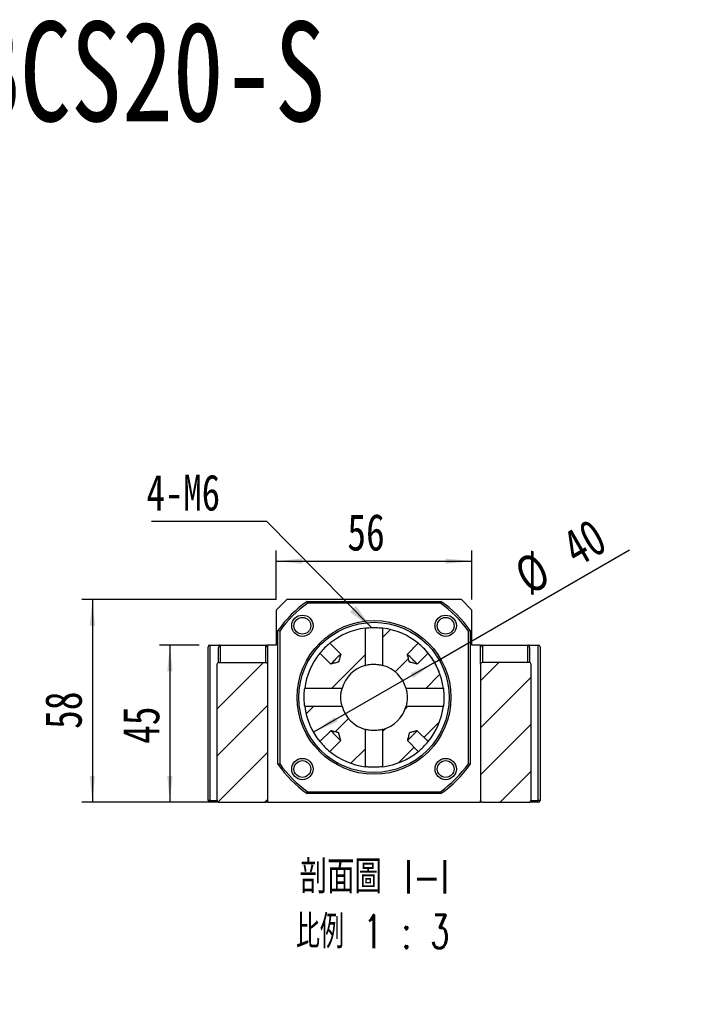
# Model space of a CAD drawing. Header units: millimetres. Extents: x 40 to 276, y 14 to 196.
# Tile 5 of 6: x 125 to 189, y 102 to 196. Entities that reach past the tile are written whole.
import ezdxf

# ---------------------------------------------------------------- set-up
doc = ezdxf.new("R2010")
doc.units = ezdxf.units.MM
doc.layers.add('FORMAT', color=7, linetype='Continuous')
doc.styles.add('SLDTEXTSTYLE0', font='TXT', dxfattribs={"width": 0.75})
doc.styles.add('SLDTEXTSTYLE1', font='TXT', dxfattribs={"width": 0.75, "bigfont": 'bigfont'})
doc.styles.add('SLDTEXTSTYLE3', font='TXT', dxfattribs={"width": 0.666667})
doc.styles.add('SLDTEXTSTYLE4', font='TXT', dxfattribs={"width": 0.65625, "bigfont": 'bigfont'})
doc.dimstyles.new('SLDDIMSTYLE2', dxfattribs={"dimtxt": 3.5, "dimasz": 2.5, "dimexe": 0, "dimexo": 0.0625, "dimgap": 0.875, "dimtad": 1, "dimlfac": 3, "dimrnd": 1e-09, "dimzin": 12, "dimdsep": 46, "dimtxsty": 'SLDTEXTSTYLE0', "dimsah": 1, "dimcen": 0.09, "dimadec": 0, "dimazin": 3, "dimtfac": 1, "dimtofl": 0, "dimtmove": 0, "dimatfit": 3, "dimfxl": 1, "dimfrac": 2, "dimtolj": 1, "dimtzin": 12, "dimarcsym": 0})
doc.dimstyles.new('SLDDIMSTYLE4', dxfattribs={"dimtxt": 0.18, "dimasz": 2.5, "dimexe": 0, "dimexo": 0.0625, "dimgap": 0, "dimtad": 0, "dimtih": 1, "dimtoh": 1, "dimdec": 0, "dimrnd": 1e-09, "dimzin": 0, "dimdsep": 46, "dimtxsty": 'Standard', "dimsah": 1, "dimcen": 0.09, "dimadec": 0, "dimazin": 0, "dimtfac": 2.5, "dimtdec": 0, "dimtofl": 0, "dimtmove": 0, "dimatfit": 3, "dimfxl": 1, "dimfrac": 2, "dimtolj": 1, "dimtzin": 0, "dimarcsym": 0})
doc.dimstyles.new('SLDDIMSTYLE6', dxfattribs={"dimtxt": 3.5, "dimasz": 2.5, "dimexe": 0, "dimexo": 0.0625, "dimgap": 0.875, "dimtad": 1, "dimlfac": 3, "dimrnd": 1e-09, "dimzin": 12, "dimdsep": 46, "dimtxsty": 'SLDTEXTSTYLE0', "dimsah": 1, "dimcen": 0, "dimadec": 0, "dimazin": 3, "dimtfac": 1, "dimtmove": 0, "dimatfit": 3, "dimfxl": 1, "dimfrac": 2, "dimtolj": 1, "dimtzin": 12, "dimarcsym": 0})

# ---------------------------------------------------------------- blocks, each defined once
blk = doc.blocks.new('SW_SYMBOL_HOLE_DIAM')
at = {"layer": 'FORMAT', "color": 0}
blk.add_line((300, 0), (700, 1000), dxfattribs=at)
blk.add_circle((500, 500), 350, dxfattribs=at)
blk = doc.blocks.new('SW_SYMBOL_HOLE_SPOT')
at = {"layer": 'FORMAT', "color": 0}
for p, q in [((0, 875), (0, 75)), ((1600, 75), (1600, 875)), ((0, 75), (1600, 75))]:
    blk.add_line(p, q, dxfattribs=at)
blk = doc.blocks.new('SW_NOTE_0')
at = {"layer": 'FORMAT', "color": 0}
blk.add_line((45.484, 0), (0, 0), dxfattribs=at)
at = {"layer": 'FORMAT', "color": 0, "xscale": 0.0043935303, "yscale": 0.0043935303, "zscale": 0.0043935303}
for name, p in [('SW_SYMBOL_HOLE_DIAM', (5.809, 0.582)), ('SW_SYMBOL_HOLE_DIAM', (35.814, 0.582)), ('SW_SYMBOL_HOLE_SPOT', (26.523, 0.582))]:
    blk.add_blockref(name, p, dxfattribs=at)
at = {"layer": 'FORMAT', "color": 0, "attachment_point": 1}
for s, insert, char_height, style in [('11\\M+18AD1\\M+190FA', (11.001, 4.539), 3.43958, 'SLDTEXTSTYLE1'), ('4 -', (0.477, 4.539), 3.4396, 'SLDTEXTSTYLE3'), ('17', (41.006, 4.539), 3.4396, 'SLDTEXTSTYLE0')]:
    blk.add_mtext(s, dxfattribs=dict(at, insert=insert, char_height=char_height, style=style))
blk = doc.blocks.new('_D_7')
at = {"layer": 'FORMAT', "color": 7}
for q in [(183.499, 145.849), (153.354, 128.445)]:
    blk.add_line((164.901, 135.112), q, dxfattribs=at)
blk.add_arc((159.127, 131.778), 6.667, 21.46923, 42.2053, dxfattribs=at)
for points in [[(164.901, 135.112), (162.611, 134.078), (162.861, 133.645)], [(153.354, 128.445), (155.644, 129.478), (155.394, 129.911)]]:
    blk.add_solid(points, dxfattribs=at)
at = {"layer": 'FORMAT', "color": 7, "char_height": 3.5, "attachment_point": 1, "rotation": 30, "style": 'SLDTEXTSTYLE0'}
for s, insert in [('40', (176.747, 147.199)), ('%%c', (172.203, 144.513))]:
    blk.add_mtext(s, dxfattribs=dict(at, insert=insert))
blk = doc.blocks.new('_D_8')
at = {"layer": 'FORMAT', "color": 7}
for p, q in [((142.461, 136.778), (138.653, 136.778)), ((139.653, 136.778), (139.653, 121.778)), ((143.333, 121.778), (138.653, 121.778))]:
    blk.add_line(p, q, dxfattribs=at)
for points in [[(139.653, 136.778), (139.403, 134.278), (139.903, 134.278)], [(139.653, 121.778), (139.903, 124.278), (139.403, 124.278)]]:
    blk.add_solid(points, dxfattribs=at)
at = {"layer": 'FORMAT', "color": 7, "insert": (135.141, 127.338), "char_height": 3.5, "attachment_point": 1, "rotation": 90, "style": 'SLDTEXTSTYLE0'}
blk.add_mtext('45', dxfattribs=at)
blk = doc.blocks.new('_D_9')
at = {"layer": 'FORMAT', "color": 7}
for p, q in [((149.794, 141.112), (131.254, 141.112)), ((132.254, 141.112), (132.254, 121.778)), ((143.333, 121.778), (131.254, 121.778))]:
    blk.add_line(p, q, dxfattribs=at)
for points in [[(132.254, 141.112), (132.004, 138.612), (132.504, 138.612)], [(132.254, 121.778), (132.504, 124.278), (132.004, 124.278)]]:
    blk.add_solid(points, dxfattribs=at)
at = {"layer": 'FORMAT', "color": 7, "insert": (127.742, 128.77), "char_height": 3.5, "attachment_point": 1, "rotation": 90, "style": 'SLDTEXTSTYLE0'}
blk.add_mtext('58', dxfattribs=at)
blk = doc.blocks.new('_D_10')
at = {"layer": 'FORMAT', "color": 7}
for p, q in [((149.794, 141.112), (149.794, 145.782)), ((168.461, 141.112), (168.461, 145.782)), ((149.794, 144.782), (168.461, 144.782))]:
    blk.add_line(p, q, dxfattribs=at)
for points in [[(149.794, 144.782), (152.294, 144.532), (152.294, 145.032)], [(168.461, 144.782), (165.961, 145.032), (165.961, 144.532)]]:
    blk.add_solid(points, dxfattribs=at)
at = {"layer": 'FORMAT', "color": 7, "insert": (156.579, 149.294), "char_height": 3.5, "attachment_point": 1, "style": 'SLDTEXTSTYLE0'}
blk.add_mtext('56', dxfattribs=at)
blk = doc.blocks.new('SW_NOTE_2')
at = {"layer": 'FORMAT', "color": 0, "char_height": 3.175, "attachment_point": 2}
for s, insert, style in [('\\M+19655\\M+196CA\\M+19AA4 I-I', (8.632, 4.093), 'SLDTEXTSTYLE1'), ('\\M+194E4\\M+197E1 1 : 3', (8.457, -1.141), 'SLDTEXTSTYLE4')]:
    blk.add_mtext(s, dxfattribs=dict(at, insert=insert, style=style))
blk = doc.blocks.new('SW_NOTE_3')
at = {"layer": 'FORMAT', "color": 0}
blk.add_line((-10.95, 0), (0, 0), dxfattribs=at)
at = {"layer": 'FORMAT', "color": 0, "insert": (-11.432, 4.438), "char_height": 3.4396, "attachment_point": 1, "style": 'SLDTEXTSTYLE0'}
blk.add_mtext('4-M6', dxfattribs=at)

msp = doc.modelspace()

# ---------------------------------------------------------------- hatches: boundary and pattern name
at = {"layer": 'FORMAT', "linetype": 'Continuous', "lineweight": 18}
h = msp.add_hatch(dxfattribs=at)
h.set_pattern_fill('ANSI31', color=256, style=0)
edge = h.paths.add_edge_path(flags=0)
edge.add_line((154.9079, 136.9398), (155.9449, 135.9028))
edge.add_spline(control_points=[(155.9449, 135.9028), (155.8834, 135.6563), (155.8873, 135.381), (155.7535, 135.1651), (155.7512, 135.1614), (155.7484, 135.158), (155.745, 135.1552), (155.7404, 135.1515), (155.7349, 135.1488), (155.7294, 135.1465), (155.7045, 135.1362), (155.678, 135.1304), (155.652, 135.1236), (155.5484, 135.0964), (155.4443, 135.0708), (155.3404, 135.0449), (155.2278, 135.0167), (155.1152, 134.9886), (155.0026, 134.9605)], knot_values=[0.0041917, 0.0041917, 0.0041917, 0.0041917, 0.0064781, 0.0064781, 0.0064781, 0.0065157, 0.0065157, 0.0065157, 0.0065676, 0.0065676, 0.0065676, 0.0068012, 0.0068012, 0.0068012, 0.0077302, 0.0077302, 0.0077302, 0.0087367, 0.0087367, 0.0087367, 0.0087367], weights=[1, 1, 1, 1, 1, 1, 1, 1, 1, 1, 1, 1, 1, 1, 1, 1, 1, 1, 1], degree=3, periodic=0)
edge.add_line((155.0026, 134.9605), (153.9656, 135.9975))
edge.add_arc((159.1272, 131.7782), 6.6667, 140.736063, 172.677294)
edge.add_line((152.5149, 132.628), (156.0766, 132.628))
edge.add_arc((159.1272, 131.7782), 3.1667, 105.565033, 164.434967, ccw=False)
edge.add_line((158.2775, 134.8288), (158.2775, 138.3905))
edge.add_arc((159.1272, 131.7782), 6.6667, 97.322706, 129.263937)
h = msp.add_hatch(dxfattribs=at)
h.set_pattern_fill('ANSI31', color=256, style=0)
edge = h.paths.add_edge_path(flags=0)
edge.add_line((162.3094, 135.9028), (163.3465, 136.9398))
edge.add_arc((159.1272, 131.7782), 6.6667, 50.736063, 82.677294)
edge.add_line((159.9769, 138.3905), (159.9769, 134.8288))
edge.add_arc((159.1272, 131.7782), 3.1667, 15.565033, 74.434967, ccw=False)
edge.add_line((162.1777, 132.628), (165.7395, 132.628))
edge.add_arc((159.1272, 131.7782), 6.6667, 7.322706, 39.263937)
edge.add_line((164.2888, 135.9975), (163.2517, 134.9605))
edge.add_spline(control_points=[(163.2517, 134.9605), (163.2056, 134.972), (163.1595, 134.9835), (163.1134, 134.995), (163.0141, 135.0198), (162.9148, 135.0446), (162.8156, 135.0695), (162.7643, 135.0823), (162.7129, 135.0952), (162.6616, 135.1083), (162.635, 135.1151), (162.6084, 135.1218), (162.5819, 135.129), (162.568, 135.1327), (162.5541, 135.1365), (162.5404, 135.1409), (162.5329, 135.1433), (162.5254, 135.1459), (162.5184, 135.1494), (162.5141, 135.1517), (162.5098, 135.1544), (162.5064, 135.1579), (162.5029, 135.1614), (162.5002, 135.1657), (162.498, 135.1701), (162.4888, 135.1888), (162.4842, 135.2096), (162.4788, 135.2297), (162.4572, 135.3094), (162.4377, 135.3897), (162.4176, 135.4698), (162.3814, 135.6141), (162.3454, 135.7584), (162.3094, 135.9028)], knot_values=[0.0013314, 0.0013314, 0.0013314, 0.0013314, 0.0017591, 0.0017591, 0.0017591, 0.0026799, 0.0026799, 0.0026799, 0.0031563, 0.0031563, 0.0031563, 0.0034034, 0.0034034, 0.0034034, 0.0035329, 0.0035329, 0.0035329, 0.0036038, 0.0036038, 0.0036038, 0.0036482, 0.0036482, 0.0036482, 0.0036929, 0.0036929, 0.0036929, 0.0038821, 0.0038821, 0.0038821, 0.00463, 0.00463, 0.00463, 0.0059775, 0.0059775, 0.0059775, 0.0059775], weights=[1, 1, 1, 1, 1, 1, 1, 1, 1, 1, 1, 1, 1, 1, 1, 1, 1, 1, 1, 1, 1, 1, 1, 1, 1, 1, 1, 1, 1, 1, 1, 1, 1, 1], degree=3, periodic=0)
h = msp.add_hatch(dxfattribs=at)
h.set_pattern_fill('ANSI31', color=256, style=0)
edge = h.paths.add_edge_path(flags=0)
edge.add_line((148.9605, 121.9449), (148.9605, 134.9449))
edge.add_arc((148.7938, 134.9449), 0.1667, 0, 90)
edge.add_line((148.7938, 135.1116), (144.3333, 135.1116))
edge.add_spline(control_points=[(144.3333, 135.1116), (144.3201, 135.1116), (144.3068, 135.1101), (144.2939, 135.1072), (144.2743, 135.1028), (144.2552, 135.0949), (144.2382, 135.0842), (144.2215, 135.0736), (144.2063, 135.0599), (144.1942, 135.0442), (144.1825, 135.0291), (144.1733, 135.0116), (144.1675, 134.9933), (144.1626, 134.9778), (144.16, 134.9612), (144.16, 134.9449)], knot_values=[0.0002396, 0.0002396, 0.0002396, 0.0002396, 0.0003583, 0.0003583, 0.0003583, 0.000539, 0.000539, 0.000539, 0.0007175, 0.0007175, 0.0007175, 0.0008901, 0.0008901, 0.0008901, 0.001037, 0.001037, 0.001037, 0.001037], weights=[1, 1, 1, 1, 1, 1, 1, 1, 1, 1, 1, 1, 1, 1, 1, 1], degree=3, periodic=0)
edge.add_line((144.16, 134.9449), (144.16, 121.9449))
edge.add_spline(control_points=[(144.16, 121.9449), (144.16, 121.9371), (144.1606, 121.9293), (144.1617, 121.9216), (144.1643, 121.9039), (144.17, 121.8864), (144.1783, 121.8705), (144.1866, 121.8544), (144.1978, 121.8395), (144.2109, 121.827), (144.2244, 121.814), (144.2402, 121.8032), (144.2571, 121.7952), (144.2747, 121.787), (144.2939, 121.7816), (144.3132, 121.7794), (144.3199, 121.7786), (144.3266, 121.7782), (144.3333, 121.7782)], knot_values=[0.0021495, 0.0021495, 0.0021495, 0.0021495, 0.0022192, 0.0022192, 0.0022192, 0.0023804, 0.0023804, 0.0023804, 0.0025433, 0.0025433, 0.0025433, 0.0027114, 0.0027114, 0.0027114, 0.002886, 0.002886, 0.002886, 0.0029461, 0.0029461, 0.0029461, 0.0029461], weights=[1, 1, 1, 1, 1, 1, 1, 1, 1, 1, 1, 1, 1, 1, 1, 1, 1, 1, 1], degree=3, periodic=0)
edge.add_line((144.3333, 121.7782), (148.7938, 121.7782))
edge.add_arc((148.7938, 121.9449), 0.1667, 270, 360)
h = msp.add_hatch(dxfattribs=at)
h.set_pattern_fill('ANSI31', color=256, style=0)
edge = h.paths.add_edge_path(flags=0)
edge.add_line((173.9211, 135.1116), (169.4605, 135.1116))
edge.add_arc((169.4605, 134.9449), 0.1667, 90, 180)
edge.add_line((169.2938, 134.9449), (169.2938, 121.9449))
edge.add_arc((169.4605, 121.9449), 0.1667, 180, 270)
edge.add_line((169.4605, 121.7782), (173.9211, 121.7782))
edge.add_spline(control_points=[(173.9211, 121.7782), (173.9221, 121.7782), (173.9232, 121.7783), (173.9242, 121.7783), (173.9442, 121.7786), (173.9644, 121.7824), (173.9831, 121.7893), (174.0019, 121.7963), (174.0198, 121.8066), (174.0351, 121.8195), (174.0453, 121.8281), (174.0545, 121.8379), (174.0624, 121.8486), (174.0733, 121.8633), (174.0817, 121.88), (174.0871, 121.8974), (174.0919, 121.9127), (174.0943, 121.9289), (174.0943, 121.9449)], knot_values=[0.0026979, 0.0026979, 0.0026979, 0.0026979, 0.0027072, 0.0027072, 0.0027072, 0.0028872, 0.0028872, 0.0028872, 0.0030678, 0.0030678, 0.0030678, 0.0031867, 0.0031867, 0.0031867, 0.0033508, 0.0033508, 0.0033508, 0.0034949, 0.0034949, 0.0034949, 0.0034949], weights=[1, 1, 1, 1, 1, 1, 1, 1, 1, 1, 1, 1, 1, 1, 1, 1, 1, 1, 1], degree=3, periodic=0)
edge.add_line((174.0943, 121.9449), (174.0943, 134.9449))
edge.add_spline(control_points=[(174.0943, 134.9449), (174.0943, 134.9476), (174.0943, 134.9502), (174.0941, 134.9528), (174.0936, 134.9633), (174.0921, 134.9737), (174.0895, 134.9838), (174.0851, 135.0017), (174.0774, 135.0191), (174.0671, 135.0345), (174.057, 135.0498), (174.044, 135.0637), (174.0294, 135.0749), (174.0144, 135.0865), (173.9973, 135.0957), (173.9794, 135.1018), (173.9608, 135.1082), (173.9409, 135.1116), (173.9213, 135.1116), (173.9212, 135.1116), (173.9211, 135.1116), (173.9211, 135.1116)], knot_values=[0.0030691, 0.0030691, 0.0030691, 0.0030691, 0.0030926, 0.0030926, 0.0030926, 0.0031856, 0.0031856, 0.0031856, 0.0033518, 0.0033518, 0.0033518, 0.0035176, 0.0035176, 0.0035176, 0.0036879, 0.0036879, 0.0036879, 0.0038645, 0.0038645, 0.0038645, 0.0038653, 0.0038653, 0.0038653, 0.0038653], weights=[1, 1, 1, 1, 1, 1, 1, 1, 1, 1, 1, 1, 1, 1, 1, 1, 1, 1, 1, 1, 1, 1], degree=3, periodic=0)
h = msp.add_hatch(dxfattribs=at)
h.set_pattern_fill('ANSI31', color=256, style=0)
edge = h.paths.add_edge_path(flags=0)
edge.add_spline(control_points=[(155.0026, 128.596), (155.147, 128.56), (155.2913, 128.524), (155.4357, 128.4878), (155.5158, 128.4677), (155.596, 128.4482), (155.6757, 128.4266), (155.6959, 128.4212), (155.7166, 128.4166), (155.7353, 128.4074), (155.7397, 128.4052), (155.744, 128.4025), (155.7475, 128.399), (155.751, 128.3956), (155.7538, 128.3914), (155.756, 128.387), (155.7595, 128.38), (155.7621, 128.3725), (155.7645, 128.365), (155.7689, 128.3513), (155.7727, 128.3374), (155.7764, 128.3235), (155.7836, 128.297), (155.7904, 128.2704), (155.7971, 128.2438), (155.8102, 128.1925), (155.8231, 128.1412), (155.8359, 128.0898), (155.8608, 127.9906), (155.8856, 127.8913), (155.9104, 127.7921), (155.9219, 127.7459), (155.9334, 127.6998), (155.9449, 127.6537)], knot_values=[0.0016334, 0.0016334, 0.0016334, 0.0016334, 0.0029724, 0.0029724, 0.0029724, 0.0037155, 0.0037155, 0.0037155, 0.0039035, 0.0039035, 0.0039035, 0.003948, 0.003948, 0.003948, 0.0039921, 0.0039921, 0.0039921, 0.0040625, 0.0040625, 0.0040625, 0.0041913, 0.0041913, 0.0041913, 0.0044368, 0.0044368, 0.0044368, 0.0049102, 0.0049102, 0.0049102, 0.0058252, 0.0058252, 0.0058252, 0.0062503, 0.0062503, 0.0062503, 0.0062503], weights=[1, 1, 1, 1, 1, 1, 1, 1, 1, 1, 1, 1, 1, 1, 1, 1, 1, 1, 1, 1, 1, 1, 1, 1, 1, 1, 1, 1, 1, 1, 1, 1, 1, 1], degree=3, periodic=0)
edge.add_line((155.9449, 127.6537), (154.9079, 126.6167))
edge.add_arc((159.1272, 131.7782), 6.6667, 230.736063, 262.677294)
edge.add_line((158.2775, 125.166), (158.2775, 128.7277))
edge.add_arc((159.1272, 131.7782), 3.1667, 195.565033, 254.434967, ccw=False)
edge.add_line((156.0766, 130.9285), (152.5149, 130.9285))
edge.add_arc((159.1272, 131.7782), 6.6667, 187.322706, 219.263937)
edge.add_line((153.9656, 127.559), (155.0026, 128.596))
h = msp.add_hatch(dxfattribs=at)
h.set_pattern_fill('ANSI31', color=256, style=0)
edge = h.paths.add_edge_path(flags=0)
edge.add_spline(control_points=[(162.3094, 127.6537), (162.3454, 127.7981), (162.3814, 127.9424), (162.4176, 128.0867), (162.4377, 128.1668), (162.4572, 128.2471), (162.4788, 128.3268), (162.4842, 128.3469), (162.4888, 128.3677), (162.498, 128.3864), (162.5002, 128.3908), (162.5029, 128.3951), (162.5064, 128.3986), (162.5098, 128.4021), (162.5141, 128.4048), (162.5184, 128.4071), (162.5254, 128.4106), (162.5329, 128.4132), (162.5404, 128.4156), (162.5541, 128.42), (162.568, 128.4238), (162.5819, 128.4275), (162.6084, 128.4346), (162.635, 128.4414), (162.6616, 128.4482), (162.7129, 128.4613), (162.7643, 128.4741), (162.8156, 128.487), (162.9148, 128.5119), (163.0141, 128.5367), (163.1134, 128.5615), (163.1595, 128.573), (163.2056, 128.5845), (163.2517, 128.596)], knot_values=[0.0016334, 0.0016334, 0.0016334, 0.0016334, 0.0029724, 0.0029724, 0.0029724, 0.0037155, 0.0037155, 0.0037155, 0.0039035, 0.0039035, 0.0039035, 0.003948, 0.003948, 0.003948, 0.0039921, 0.0039921, 0.0039921, 0.0040625, 0.0040625, 0.0040625, 0.0041913, 0.0041913, 0.0041913, 0.0044368, 0.0044368, 0.0044368, 0.0049102, 0.0049102, 0.0049102, 0.0058252, 0.0058252, 0.0058252, 0.0062503, 0.0062503, 0.0062503, 0.0062503], weights=[1, 1, 1, 1, 1, 1, 1, 1, 1, 1, 1, 1, 1, 1, 1, 1, 1, 1, 1, 1, 1, 1, 1, 1, 1, 1, 1, 1, 1, 1, 1, 1, 1, 1], degree=3, periodic=0)
edge.add_line((163.2517, 128.596), (164.2888, 127.559))
edge.add_arc((159.1272, 131.7782), 6.6667, 320.736063, 352.677294)
edge.add_line((165.7395, 130.9285), (162.1777, 130.9285))
edge.add_arc((159.1272, 131.7782), 3.1667, 285.565033, 344.434967, ccw=False)
edge.add_line((159.9769, 128.7277), (159.9769, 125.166))
edge.add_arc((159.1272, 131.7782), 6.6667, 277.322706, 309.263937)
edge.add_line((163.3465, 126.6167), (162.3094, 127.6537))

# ---------------------------------------------------------------- linework, layer by layer
at = {"color": 7, "linetype": 'Continuous', "lineweight": 25}
for p, q in [((150.7938, 141.1116), (149.7938, 140.1116)), ((167.4605, 141.1116), (150.7938, 141.1116)), ((168.4605, 140.1116), (167.4605, 141.1116)), ((149.7938, 140.1116), (149.7938, 136.7782)), ((152.7501, 140.9449), (165.5042, 140.9449)), ((165.4517, 140.7782), (152.8026, 140.7782)), ((168.4605, 136.7782), (168.4605, 140.1116)), ((149.9605, 125.4012), (149.9605, 138.1553)), ((158.2775, 138.3905), (158.2775, 134.8288)), ((159.9769, 134.8288), (159.9769, 138.3905)), ((168.2938, 138.1553), (168.2938, 125.4012)), ((150.1272, 138.1028), (150.1272, 125.4537)), ((168.1272, 125.4537), (168.1272, 138.1028)), ((143.2938, 121.9449), (143.2938, 136.6116)), ((143.4605, 136.7782), (144.4605, 136.7782)), ((143.4605, 136.7782), (143.4605, 121.9449)), ((144.2938, 135.1072), (144.2938, 136.5425)), ((144.4605, 136.7782), (144.4605, 135.1116)), ((144.4605, 136.7782), (148.7938, 136.7782)), ((148.7938, 135.1116), (148.7938, 136.7782)), ((148.7938, 136.7782), (148.9605, 136.7782)), ((148.9605, 136.7782), (148.9605, 136.5425)), ((149.7938, 136.7782), (148.9605, 136.7782)), ((148.9605, 136.5425), (148.9605, 134.9449)), ((155.9449, 135.9028), (154.9079, 136.9398)), ((163.3465, 136.9398), (162.3094, 135.9028)), ((169.2938, 136.7782), (168.4605, 136.7782)), ((169.2938, 136.7782), (169.4605, 136.7782)), ((169.2938, 136.5425), (169.2938, 136.7782)), ((169.2938, 134.9449), (169.2938, 136.5425)), ((169.4605, 136.7782), (169.4605, 135.1116)), ((169.4605, 136.7782), (173.7938, 136.7782)), ((173.7938, 135.1116), (173.7938, 136.7782)), ((173.7938, 136.7782), (174.7938, 136.7782)), ((173.9605, 136.5425), (173.9605, 135.105)), ((174.7938, 121.9449), (174.7938, 136.7782)), ((174.9605, 136.6116), (174.9605, 121.9449)), ((153.9656, 135.9975), (155.0026, 134.9605)), ((163.2517, 134.9605), (164.2888, 135.9975)), ((144.16, 121.9449), (144.16, 134.9449)), ((144.3333, 135.1116), (148.7938, 135.1116)), ((148.9605, 134.9449), (148.9605, 121.9449)), ((169.2938, 134.9449), (169.2938, 121.9449)), ((173.9211, 135.1116), (169.4605, 135.1116)), ((174.0943, 134.9449), (174.0943, 121.9449)), ((156.0766, 132.628), (152.5149, 132.628)), ((165.7395, 132.628), (162.1777, 132.628)), ((152.5149, 130.9285), (156.0766, 130.9285)), ((162.1777, 130.9285), (165.7395, 130.9285)), ((155.0026, 128.596), (153.9656, 127.559)), ((158.2775, 128.7277), (158.2775, 125.166)), ((159.9769, 125.166), (159.9769, 128.7277)), ((164.2888, 127.559), (163.2517, 128.596)), ((154.9079, 126.6167), (155.9449, 127.6537)), ((162.3094, 127.6537), (163.3465, 126.6167)), ((165.5042, 122.6116), (152.7501, 122.6116)), ((152.8026, 122.7782), (165.4517, 122.7782)), ((143.4605, 121.9449), (143.2938, 121.9449)), ((143.4605, 121.7782), (143.4605, 121.9449)), ((144.3333, 121.7782), (143.4605, 121.7782)), ((144.3333, 121.7782), (148.7938, 121.7782)), ((148.9605, 121.7782), (148.7938, 121.7782)), ((148.9605, 121.9449), (148.9605, 121.7782)), ((148.9605, 121.7782), (169.2938, 121.7782)), ((169.2938, 121.7782), (169.2938, 121.9449)), ((169.4605, 121.7782), (169.2938, 121.7782)), ((169.4605, 121.7782), (173.9211, 121.7782)), ((174.7938, 121.7782), (173.9211, 121.7782)), ((174.7938, 121.7782), (174.7938, 121.9449)), ((174.9605, 121.9449), (174.7938, 121.9449))]:
    msp.add_line(p, q, dxfattribs=at)
at = {"color": 8, "linetype": 'Continuous', "lineweight": 25}
for p, q in [((143.4605, 121.9449), (144.16, 121.9449)), ((174.0943, 121.9449), (174.7938, 121.9449))]:
    msp.add_line(p, q, dxfattribs=at)
at = {"color": 7, "linetype": 'Continuous', "lineweight": 25, "flags": 128}
for points in [[(155.9449, 135.9028), (155.9375, 135.8953), (155.9089, 135.8668), (155.8606, 135.8184), (155.7946, 135.7524), (155.7139, 135.6718), (155.6224, 135.5802), (155.5241, 135.4819), (155.4235, 135.3813), (155.3252, 135.283), (155.2336, 135.1915), (155.153, 135.1109), (155.087, 135.0449), (155.0386, 134.9965), (155.0101, 134.9679), (155.0026, 134.9605)], [(163.2517, 134.9605), (163.2443, 134.9679), (163.2157, 134.9965), (163.1673, 135.0449), (163.1013, 135.1109), (163.0207, 135.1915), (162.9292, 135.283), (162.8309, 135.3813), (162.7303, 135.4819), (162.6319, 135.5802), (162.5404, 135.6718), (162.4598, 135.7524), (162.3938, 135.8184), (162.3454, 135.8668), (162.3169, 135.8953), (162.3094, 135.9028)], [(155.0026, 128.596), (155.0101, 128.5886), (155.0386, 128.56), (155.087, 128.5116), (155.153, 128.4456), (155.2336, 128.365), (155.3252, 128.2735), (155.4235, 128.1752), (155.5241, 128.0746), (155.6224, 127.9762), (155.7139, 127.8847), (155.7946, 127.8041), (155.8606, 127.7381), (155.9089, 127.6897), (155.9375, 127.6612), (155.9449, 127.6537)], [(162.3094, 127.6537), (162.3169, 127.6612), (162.3454, 127.6897), (162.3938, 127.7381), (162.4598, 127.8041), (162.5404, 127.8847), (162.6319, 127.9762), (162.7303, 128.0746), (162.8309, 128.1752), (162.9292, 128.2735), (163.0207, 128.365), (163.1013, 128.4456), (163.1673, 128.5116), (163.2157, 128.56), (163.2443, 128.5886), (163.2517, 128.596)]]:
    msp.add_lwpolyline(points, dxfattribs=at)
at = {"color": 7, "linetype": 'Continuous', "lineweight": 25}
for centre, radius in [((152.2918, 138.6136), 1.0167), ((152.2918, 138.6136), 0.8), ((159.1272, 131.7782), 7.3333), ((165.9625, 138.6136), 1.0167), ((165.9625, 138.6136), 0.8), ((159.1272, 131.7782), 7.1667), ((152.2918, 124.9429), 1.0167), ((165.9625, 124.9429), 1.0167), ((152.2918, 124.9429), 0.8), ((165.9625, 124.9429), 0.8)]:
    msp.add_circle(centre, radius, dxfattribs=at)
for centre, radius, start, end in [((159.1272, 131.7782), 11.1667, 124.82546, 145.17454), ((159.1272, 131.7782), 11, 125.096801, 144.903199), ((159.1272, 131.7782), 11, 35.096801, 54.903199), ((159.1272, 131.7782), 11.1667, 34.82546, 55.17454), ((159.1272, 131.7782), 6.6667, 97.322706, 129.263937), ((159.1272, 131.7782), 6.6667, 50.736063, 82.677294), ((143.4605, 136.6116), 0.1667, 90, 180), ((159.1268, 131.7786), 6.6662, 129.260518, 140.718426), ((159.1275, 131.7786), 6.6662, 39.260518, 50.718426), ((174.7938, 136.6116), 0.1667, 0, 90), ((159.1272, 131.7782), 6.6667, 140.736063, 172.677294), ((159.1272, 131.7782), 6.6667, 7.322706, 39.263937), ((148.7938, 134.9449), 0.1667, 0, 90), ((159.1272, 131.7782), 3.1667, 105.565033, 164.434967), ((159.1272, 131.7782), 3.1667, 15.565033, 74.434967), ((169.4605, 134.9449), 0.1667, 90, 180), ((159.1272, 131.7782), 6.6667, 187.322706, 219.263937), ((159.1272, 131.7782), 3.1667, 195.565033, 254.434967), ((159.1272, 131.7782), 3.1667, 285.565033, 344.434967), ((159.1272, 131.7782), 6.6667, 320.736063, 352.677294), ((159.1268, 131.7779), 6.6662, 219.260518, 230.718426), ((159.1275, 131.7779), 6.6662, 309.260518, 320.718426), ((159.1272, 131.7782), 6.6667, 230.736063, 262.677294), ((159.1272, 131.7782), 6.6667, 277.322706, 309.263937), ((159.1272, 131.7782), 11.1667, 214.82546, 235.17454), ((159.1272, 131.7782), 11, 215.096801, 234.903199), ((159.1272, 131.7782), 11, 305.096801, 324.903199), ((159.1272, 131.7782), 11.1667, 304.82546, 325.17454), ((143.4605, 121.9449), 0.1667, 180, 270), ((148.7938, 121.9449), 0.1667, 270, 0), ((169.4605, 121.9449), 0.1667, 180, 270), ((174.7938, 121.9449), 0.1667, 270, 0)]:
    msp.add_arc(centre, radius, start, end, dxfattribs=at)
for centre, start_param, end_param in [((144.4605, 136.5425), 3.1415927, 4.712389), ((148.7938, 136.5425), 1.5707963, 3.1415927), ((169.4605, 136.5425), 3.1415927, 4.712389), ((173.7938, 136.5425), 1.5707963, 3.1415927)]:
    msp.add_ellipse(centre, major_axis=(0, -0.2357), ratio=0.7071068, start_param=start_param, end_param=end_param, dxfattribs=at)
for points in [[(152.7501, 140.9449), (152.7676, 140.8893), (152.7851, 140.8338), (152.8026, 140.7782)], [(165.5042, 140.9449), (165.4868, 140.8893), (165.4693, 140.8338), (165.4517, 140.7782)], [(150.1272, 138.1028), (150.0716, 138.1204), (150.0161, 138.1379), (149.9605, 138.1553)], [(168.2938, 138.1553), (168.2383, 138.1379), (168.1827, 138.1204), (168.1272, 138.1028)], [(149.9605, 125.4012), (150.0161, 125.4186), (150.0716, 125.4361), (150.1272, 125.4537)], [(168.2938, 125.4012), (168.2383, 125.4186), (168.1827, 125.4361), (168.1272, 125.4537)], [(152.7501, 122.6116), (152.7676, 122.6671), (152.7851, 122.7227), (152.8026, 122.7782)], [(165.5042, 122.6116), (165.4868, 122.6671), (165.4693, 122.7227), (165.4517, 122.7782)]]:
    msp.add_open_spline(points, degree=3, dxfattribs=at)
for points, knots in [([(158.2784, 138.3907), (158.279, 138.3907), (158.2815, 138.3911), (158.3473, 138.3995), (158.5128, 138.4176), (158.7494, 138.4359), (159.0286, 138.4463), (159.3182, 138.4442), (159.5856, 138.4307), (159.8025, 138.4114), (159.9433, 138.395), (159.9783, 138.3904), (159.9772, 138.3905), (159.9772, 138.3905)], [0, 0, 0, 0, 0.0358052, 0.1422505, 0.2490088, 0.3565325, 0.4640864, 0.5708925, 0.6773401, 0.7843624, 0.8920132, 0.9993648, 1, 1, 1, 1]), ([(155.9449, 135.9028), (155.9144, 135.7803), (155.8838, 135.6578), (155.8378, 135.4741), (155.8225, 135.4129), (155.7993, 135.3211), (155.7915, 135.2905), (155.7796, 135.2446), (155.7756, 135.2294), (155.767, 135.199), (155.7632, 135.1837), (155.7522, 135.1621), (155.7465, 135.1555), (155.7324, 135.1472), (155.7246, 135.1444), (155.7013, 135.1367), (155.6855, 135.1325), (155.638, 135.1198), (155.6063, 135.1117), (155.511, 135.0876), (155.4475, 135.0717), (155.2569, 135.0239), (155.1297, 134.9922), (155.0026, 134.9605)], [0, 0, 0, 0, 0.25, 0.25, 0.375, 0.375, 0.4375, 0.4375, 0.46875, 0.46875, 0.5, 0.5, 0.515625, 0.515625, 0.53125, 0.53125, 0.5625, 0.5625, 0.625, 0.625, 0.75, 0.75, 1, 1, 1, 1]), ([(163.2517, 134.9605), (163.1265, 134.9917), (163.0013, 135.023), (162.8135, 135.07), (162.7509, 135.0857), (162.6571, 135.1094), (162.6258, 135.1174), (162.579, 135.1297), (162.5634, 135.1339), (162.5402, 135.1409), (162.5325, 135.1433), (162.5176, 135.1495), (162.5103, 135.1534), (162.4997, 135.1655), (162.4964, 135.1731), (162.4908, 135.1881), (162.4884, 135.1957), (162.4816, 135.2188), (162.4775, 135.2343), (162.4653, 135.2808), (162.4574, 135.3119), (162.4338, 135.4051), (162.4182, 135.4673), (162.3715, 135.6539), (162.3405, 135.7784), (162.3094, 135.9028)], [0, 0, 0, 0, 0.25, 0.25, 0.375, 0.375, 0.4375, 0.4375, 0.46875, 0.46875, 0.484375, 0.484375, 0.5, 0.5, 0.515625, 0.515625, 0.53125, 0.53125, 0.5625, 0.5625, 0.625, 0.625, 0.75, 0.75, 1, 1, 1, 1]), ([(144.3333, 135.1116), (144.2889, 135.1116), (144.2442, 135.0943), (144.1798, 135.0335), (144.16, 134.9896), (144.16, 134.9449)], [0, 0, 0, 0, 0.5, 0.5, 1, 1, 1, 1]), ([(158.2783, 134.829), (158.2787, 134.8291), (158.2807, 134.8297), (158.3403, 134.8463), (158.4965, 134.8836), (158.7261, 134.9231), (159.003, 134.9469), (159.2907, 134.9448), (159.5564, 134.919), (159.7777, 134.8794), (159.9293, 134.8423), (159.9766, 134.8289), (159.9767, 134.8288), (159.9767, 134.8288)], [0, 0, 0, 0, 0.0316218, 0.1348744, 0.2393352, 0.3472408, 0.4555887, 0.5607627, 0.664131, 0.7695667, 0.8779992, 0.9857576, 1, 1, 1, 1]), ([(174.0943, 134.9449), (174.0943, 134.9895), (174.0746, 135.0335), (174.01, 135.0944), (173.9659, 135.1116), (173.9211, 135.1116)], [0, 0, 0, 0, 0.5, 0.5, 1, 1, 1, 1]), ([(152.5148, 130.9295), (152.5147, 130.9301), (152.5144, 130.9326), (152.5059, 130.9984), (152.4878, 131.1639), (152.4695, 131.4004), (152.4591, 131.6797), (152.4612, 131.9693), (152.4748, 132.2367), (152.494, 132.4535), (152.5104, 132.5944), (152.5151, 132.6294), (152.5149, 132.6282), (152.5149, 132.6282)], [0, 0, 0, 0, 0.0358052, 0.1422505, 0.2490088, 0.3565325, 0.4640864, 0.5708925, 0.6773401, 0.7843624, 0.8920132, 0.9993648, 1, 1, 1, 1]), ([(156.0764, 130.9293), (156.0763, 130.9298), (156.0758, 130.9317), (156.0591, 130.9914), (156.0219, 131.1476), (155.9824, 131.3772), (155.9585, 131.6541), (155.9606, 131.9418), (155.9865, 132.2075), (156.026, 132.4288), (156.0631, 132.5804), (156.0766, 132.6277), (156.0766, 132.6278), (156.0766, 132.6278)], [0, 0, 0, 0, 0.0316218, 0.1348744, 0.2393352, 0.3472408, 0.4555887, 0.5607627, 0.664131, 0.7695667, 0.8779992, 0.9857576, 1, 1, 1, 1]), ([(162.1785, 132.6252), (162.18, 132.6197), (162.1834, 132.6081), (162.2154, 132.4853), (162.2557, 132.2871), (162.2868, 132.0385), (162.2976, 131.7664), (162.2852, 131.4972), (162.2516, 131.2463), (162.2111, 131.053), (162.1819, 130.9434), (162.1794, 130.9345), (162.1783, 130.9308)], [0, 0, 0, 0, 0.0900831, 0.193457, 0.299925, 0.4086564, 0.5000267, 0.6047901, 0.7094691, 0.816364, 0.9250863, 1, 1, 1, 1]), ([(165.7395, 132.628), (165.7407, 132.6189), (165.7431, 132.6007), (165.7601, 132.4567), (165.7791, 132.2432), (165.7915, 132.0029), (165.7953, 131.7481), (165.7896, 131.4928), (165.7733, 131.239), (165.7542, 131.0467), (165.7412, 130.9421), (165.7402, 130.9339), (165.7397, 130.9307)], [0, 0, 0, 0, 0.1059288, 0.2124491, 0.3197195, 0.4273613, 0.5000076, 0.6067631, 0.713498, 0.8207701, 0.9284121, 1, 1, 1, 1]), ([(155.9449, 127.6537), (155.9137, 127.7789), (155.8824, 127.9041), (155.8354, 128.0919), (155.8198, 128.1545), (155.796, 128.2484), (155.7881, 128.2796), (155.7757, 128.3264), (155.7715, 128.342), (155.7645, 128.3652), (155.7621, 128.3729), (155.7559, 128.3878), (155.7521, 128.3951), (155.7399, 128.4058), (155.7324, 128.409), (155.7174, 128.4146), (155.7097, 128.417), (155.6867, 128.4238), (155.6712, 128.4279), (155.6246, 128.4401), (155.5936, 128.448), (155.5003, 128.4716), (155.4381, 128.4872), (155.2515, 128.5339), (155.1271, 128.565), (155.0026, 128.596)], [0, 0, 0, 0, 0.25, 0.25, 0.375, 0.375, 0.4375, 0.4375, 0.46875, 0.46875, 0.484375, 0.484375, 0.5, 0.5, 0.515625, 0.515625, 0.53125, 0.53125, 0.5625, 0.5625, 0.625, 0.625, 0.75, 0.75, 1, 1, 1, 1]), ([(159.9761, 128.7275), (159.9756, 128.7274), (159.9737, 128.7268), (159.9141, 128.7102), (159.7578, 128.6729), (159.5282, 128.6334), (159.2513, 128.6096), (158.9636, 128.6117), (158.698, 128.6375), (158.4767, 128.6771), (158.3251, 128.7142), (158.2777, 128.7276), (158.2777, 128.7277), (158.2777, 128.7277)], [0, 0, 0, 0, 0.0316218, 0.1348744, 0.2393352, 0.3472408, 0.4555887, 0.5607627, 0.664131, 0.7695667, 0.8779992, 0.9857576, 1, 1, 1, 1]), ([(163.2517, 128.596), (163.1265, 128.5648), (163.0013, 128.5335), (162.8135, 128.4865), (162.7509, 128.4708), (162.6571, 128.4471), (162.6258, 128.4391), (162.579, 128.4268), (162.5634, 128.4226), (162.5402, 128.4156), (162.5325, 128.4132), (162.5176, 128.407), (162.5103, 128.4031), (162.4997, 128.391), (162.4964, 128.3834), (162.4908, 128.3684), (162.4884, 128.3608), (162.4816, 128.3377), (162.4775, 128.3222), (162.4653, 128.2757), (162.4574, 128.2446), (162.4338, 128.1514), (162.4182, 128.0892), (162.3715, 127.9026), (162.3405, 127.7781), (162.3094, 127.6537)], [0, 0, 0, 0, 0.25, 0.25, 0.375, 0.375, 0.4375, 0.4375, 0.46875, 0.46875, 0.484375, 0.484375, 0.5, 0.5, 0.515625, 0.515625, 0.53125, 0.53125, 0.5625, 0.5625, 0.625, 0.625, 0.75, 0.75, 1, 1, 1, 1]), ([(159.9759, 125.1658), (159.9753, 125.1658), (159.9728, 125.1654), (159.9071, 125.157), (159.7416, 125.1389), (159.505, 125.1206), (159.2257, 125.1102), (158.9361, 125.1123), (158.6688, 125.1258), (158.4519, 125.145), (158.311, 125.1615), (158.276, 125.1661), (158.2772, 125.166), (158.2772, 125.166)], [0, 0, 0, 0, 0.0358052, 0.1422505, 0.2490088, 0.3565325, 0.4640864, 0.5708925, 0.6773401, 0.7843624, 0.8920132, 0.9993648, 1, 1, 1, 1]), ([(144.16, 121.9449), (144.16, 121.9006), (144.1794, 121.8567), (144.2446, 121.7952), (144.289, 121.7782), (144.3333, 121.7782)], [0, 0, 0, 0, 0.5, 0.5, 1, 1, 1, 1]), ([(173.9211, 121.7782), (173.9658, 121.7782), (174.0098, 121.7953), (174.0748, 121.8566), (174.0943, 121.9003), (174.0943, 121.9449)], [0, 0, 0, 0, 0.5, 0.5, 1, 1, 1, 1])]:
    msp.add_open_spline(points, degree=3, knots=knots, dxfattribs=at)

# ---------------------------------------------------------------- block references
at = {"layer": 'FORMAT', "color": 7}
for name, p in [('SW_NOTE_3', (148.8539, 148.6108)), ('SW_NOTE_0', (75.1394, 107.5622))]:
    msp.add_blockref(name, p, dxfattribs=at)
at = {"layer": 'FORMAT'}
msp.add_blockref('SW_NOTE_2', (150.5312, 112.1536), dxfattribs=at)

# ---------------------------------------------------------------- texts
at = {"layer": 'FORMAT', "color": 7, "insert": (115.6244, 196.2853), "char_height": 9.525, "attachment_point": 1, "style": 'SLDTEXTSTYLE0'}
msp.add_mtext('MBCS20-S', dxfattribs=at)

# ---------------------------------------------------------------- dimensions: what is measured, and where the dimension line sits
at = {"layer": 'FORMAT', "color": 7}
dim = msp.add_diameter_dim_2p(p1=(164.9007, 135.1116), p2=(153.3537, 128.4449), dimstyle='SLDDIMSTYLE6', dxfattribs=at)
dim.commit()
dim.dimension.update_dxf_attribs({"geometry": '_D_7', "text_midpoint": (179.1194, 143.3208), "dimtype": 163})
dim = msp.add_linear_dim(base=(168.4605, 144.7824), p1=(149.7938, 140.1116), p2=(168.4605, 140.1116), dimstyle='SLDDIMSTYLE2', dxfattribs=at)
dim.commit()
dim.dimension.update_dxf_attribs({"geometry": '_D_10', "text_midpoint": (159.1654, 144.7824), "dimtype": 160})
for base, p1, picture, middle in [((132.254, 121.7782), (150.7938, 141.1116), '_D_9', (132.254, 131.3565)), ((139.6531, 121.7782), (143.4605, 136.7782), '_D_8', (139.6531, 129.9244))]:
    dim = msp.add_linear_dim(base=base, p1=p1, p2=(144.3333, 121.7782), angle=90, dimstyle='SLDDIMSTYLE2', dxfattribs=at)
    dim.commit()
    dim.dimension.update_dxf_attribs({"geometry": picture, "text_midpoint": middle, "dimtype": 160})

# ---------------------------------------------------------------- leaders
msp.add_leader([(158.8765, 138.4402), (148.8539, 148.6108)], dimstyle='SLDDIMSTYLE4', dxfattribs=at)

doc.saveas('drawing.dxf')
